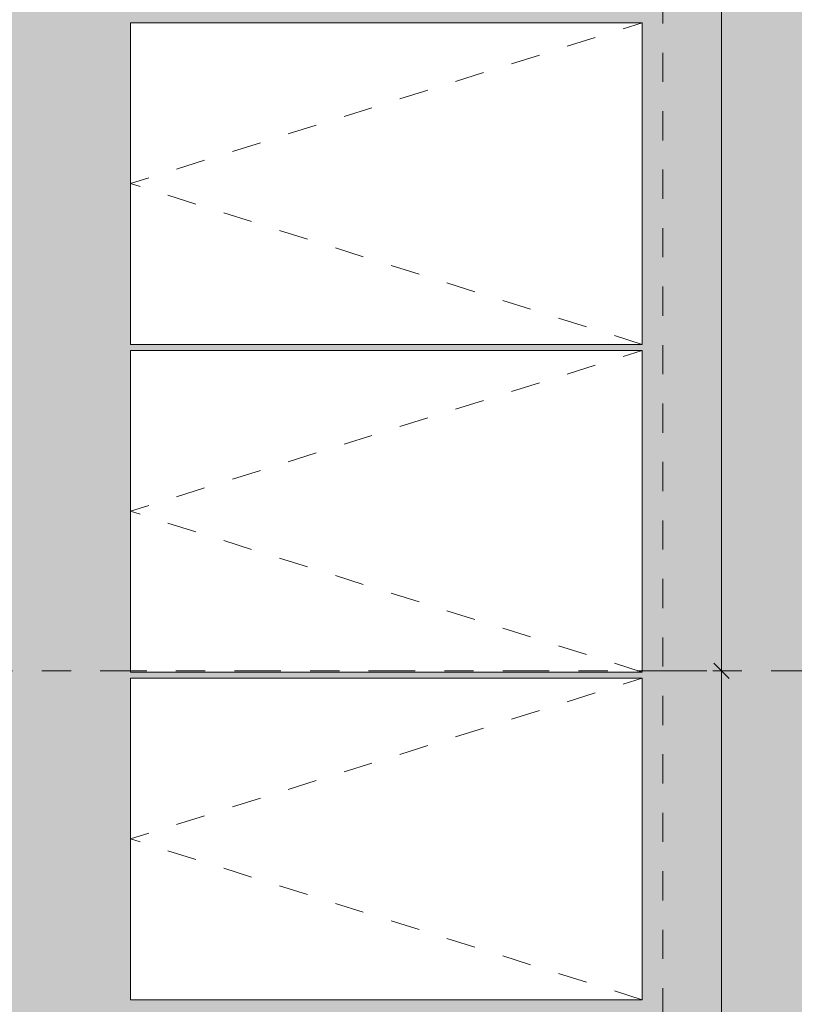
# Model space of a CAD drawing. Header units: metres. Extents: x -180 to 4, y -50 to 6.
# Tile 210 of 256: x -105.17 to -102.52, y -21.09 to -17.72. Entities that reach past the tile are written whole.
import ezdxf

# ---------------------------------------------------------------- set-up
doc = ezdxf.new("R2010")
doc.units = ezdxf.units.M
doc.header["$LTSCALE"] = 0.05
doc.header["$PDMODE"] = 1
doc.header["$PDSIZE"] = -2
doc.linetypes.add('Linienart-53', pattern=[5.291531, 3.175, -1.058062, 0.352704, -0.705764])
doc.linetypes.add('VW-01 Strichlinie kurz', pattern=[1.999894, 0.999947, -0.999947])
doc.layers.get('0').update_dxf_attribs({"lineweight": 25})
for name, color, linetype, lineweight, true_color in [('30 -36 Dächer- 3 Dachbeläge', 7, 'Continuous', 15, 0x9999ff), ('30 -36 Dächer- 3 Dachbeläge Gründach', 250, 'Continuous', 9, 0x333333), ('40 -44 Elektr. Anlagen- 2 Eigenstromversorgungsanlagen', 7, 'Continuous', 5, 0xff6633), ('70 -72 Beschriftung- 1 Beschriftung allgemein', 7, 'Continuous', 9, 0xff6633), ('70 -76 Bemaßung- 2 Allgemein', 7, 'Continuous', 5, 0x6666cc), ('Dachflächen Moblierung', 7, 'Continuous', 9, 0x888888)]:
    doc.layers.add(name, color=color, linetype=linetype, lineweight=lineweight, true_color=true_color)
for name, color, linetype, lineweight in [('60- 61 allgemeine Ausstattung- 4 Terrassen', 7, 'Continuous', 9), ('70 -71 Achsen- 1 Gebäudeachsen', 7, 'Linienart-53', 18), ('Keine', 7, 'Continuous', 9)]:
    doc.layers.add(name, color=color, linetype=linetype, lineweight=lineweight)
doc.styles.add('Arial', font='arial.ttf')
doc.dimstyles.new('k+k 1_50', dxfattribs={"dimtxt": 0.100689, "dimasz": 0.05302, "dimexe": 0.05, "dimexo": 0.15, "dimgap": 0.01, "dimtad": 1, "dimdec": 3, "dimtxsty": 'Arial', "dimblk": 'VW_SLASH', "dimblk1": 'VW_SLASH', "dimblk2": 'VW_SLASH', "dimcen": 0, "dimdle": 0.05, "dimadec": 3, "dimazin": 0, "dimtfac": 0.75, "dimtdec": 3, "dimtix": 1, "dimtmove": 0, "dimatfit": 0, "dimldrblk": 'VW_SLASH-1', "dimfxl": 0.125, "dimfxlon": 1, "dimfrac": 2, "dimtolj": 1, "dimarcsym": 0})

# ---------------------------------------------------------------- blocks, each defined once
blk = doc.blocks.new('Gruppe-8081')
at = {"color": 255, "linetype": 'Continuous', "lineweight": 9, "transparency": 33554687}
blk.add_wipeout([(-104.7888, -19.9722), (-103.0388, -19.9722), (-103.0388, -21.0722), (-104.7888, -21.0722)], dxfattribs=at).dxf.layer = '40 -44 Elektr. Anlagen- 2 Eigenstromversorgungsanlagen'
at = {"layer": '40 -44 Elektr. Anlagen- 2 Eigenstromversorgungsanlagen', "color": 7, "linetype": 'Continuous', "lineweight": 9, "transparency": 33554687, "flags": 128}
blk.add_lwpolyline([(-104.7888, -19.9722), (-103.0388, -19.9722), (-103.0388, -21.0722), (-104.7888, -21.0722)], close=True, dxfattribs=at)
at = {"layer": 'Dachflächen Moblierung', "color": 8, "linetype": 'VW-01 Strichlinie kurz', "lineweight": 5, "flags": 128}
blk.add_lwpolyline([(-103.0388, -21.0722), (-104.7888, -20.5222), (-103.0388, -19.9722)], dxfattribs=at)
blk = doc.blocks.new('Gruppe-8082')
at = {"color": 255, "linetype": 'Continuous', "lineweight": 9, "transparency": 33554687}
blk.add_wipeout([(-104.7888, -18.8512), (-103.0388, -18.8512), (-103.0388, -19.9512), (-104.7888, -19.9512)], dxfattribs=at).dxf.layer = '40 -44 Elektr. Anlagen- 2 Eigenstromversorgungsanlagen'
at = {"layer": '40 -44 Elektr. Anlagen- 2 Eigenstromversorgungsanlagen', "color": 7, "linetype": 'Continuous', "lineweight": 9, "transparency": 33554687, "flags": 128}
blk.add_lwpolyline([(-104.7888, -18.8512), (-103.0388, -18.8512), (-103.0388, -19.9512), (-104.7888, -19.9512)], close=True, dxfattribs=at)
at = {"layer": 'Dachflächen Moblierung', "color": 8, "linetype": 'VW-01 Strichlinie kurz', "lineweight": 5, "flags": 128}
blk.add_lwpolyline([(-103.0388, -19.9512), (-104.7888, -19.4012), (-103.0388, -18.8512)], dxfattribs=at)
blk = doc.blocks.new('Gruppe-8083')
at = {"color": 255, "linetype": 'Continuous', "lineweight": 9, "transparency": 33554687}
blk.add_wipeout([(-104.7888, -17.7302), (-103.0388, -17.7302), (-103.0388, -18.8302), (-104.7888, -18.8302)], dxfattribs=at).dxf.layer = '40 -44 Elektr. Anlagen- 2 Eigenstromversorgungsanlagen'
at = {"layer": '40 -44 Elektr. Anlagen- 2 Eigenstromversorgungsanlagen', "color": 7, "linetype": 'Continuous', "lineweight": 9, "transparency": 33554687, "flags": 128}
blk.add_lwpolyline([(-104.7888, -17.7302), (-103.0388, -17.7302), (-103.0388, -18.8302), (-104.7888, -18.8302)], close=True, dxfattribs=at)
at = {"layer": 'Dachflächen Moblierung', "color": 8, "linetype": 'VW-01 Strichlinie kurz', "lineweight": 5, "flags": 128}
blk.add_lwpolyline([(-103.0388, -18.8302), (-104.7888, -18.2802), (-103.0388, -17.7302)], dxfattribs=at)
blk = doc.blocks.new('Gruppe-8261')
at = {"layer": '70 -72 Beschriftung- 1 Beschriftung allgemein', "color": 7, "transparency": 33554687}
for name in ['Gruppe-8083', 'Gruppe-8082', 'Gruppe-8081']:
    blk.add_blockref(name, (0, 0), dxfattribs=at)
blk = doc.blocks.new('Gruppe-8878')
at = {"layer": '30 -36 Dächer- 3 Dachbeläge Gründach', "linetype": 'Continuous', "lineweight": 0, "true_color": 0xe7eedf, "transparency": 33554687}
blk.add_hatch(color=254, dxfattribs=at).paths.add_polyline_path([(-100.01799996, -31.79404198), (-100.01799996, -31.61704198), (-100.31099996, -31.61704198), (-100.31099996, -12.39704198), (-159.47099996, -12.39704198), (-159.47099996, -39.25704198), (-99.61099996, -39.25704198), (-99.61099996, -31.79404198)])
at = {"color": 255, "linetype": 'Continuous', "lineweight": 9, "transparency": 33554687}
blk.add_wipeout([(-99.13099996, -31.79404198), (-99.13099996, -39.73704198), (-129.83124836, -39.73704198), (-129.83124836, -39.25704198), (-100.31099996, -39.25704198), (-100.31099996, -12.71704198), (-129.83124836, -12.71704198), (-129.83124836, -12.23704198), (-100.01799996, -12.23704198), (-100.01799996, -31.12704198), (-99.83999996, -31.12704198), (-99.83999996, -31.61604198), (-99.35099996, -31.61604198), (-99.35099996, -31.79404198)], dxfattribs=at).dxf.layer = '30 -36 Dächer- 3 Dachbeläge'
at = {"layer": '60- 61 allgemeine Ausstattung- 4 Terrassen', "color": 7}
blk.add_blockref('Gruppe-8261', (0, 0), dxfattribs=at)
at = {"layer": '40 -44 Elektr. Anlagen- 2 Eigenstromversorgungsanlagen', "color": 7, "linetype": 'VW-01 Strichlinie kurz', "lineweight": 9, "flags": 128}
blk.add_lwpolyline([(-157.2387741, -16.50250689), (-102.9687741, -16.50250689), (-102.9687741, -37.68750689), (-157.2387741, -37.68750689)], close=True, dxfattribs=at)
blk = doc.blocks.new('_OG3_2D (2D)')
at = {"layer": '70 -72 Beschriftung- 1 Beschriftung allgemein', "color": 7}
blk.add_blockref('Gruppe-8878', (0, 0), dxfattribs=at)
blk = doc.blocks.new('VW_SLASH')
at = {"color": 0, "linetype": 'ByBlock', "lineweight": -2, "transparency": 16777216}
blk.add_line((0.943, 0), (-1, 0), dxfattribs=at)
at = {"color": 0, "lineweight": 20, "transparency": 16777216, "flags": 128}
blk.add_lwpolyline([(0.5, 0.5), (-0.5, -0.5)], dxfattribs=at)
blk = doc.blocks.new('*D11534')
at = {"layer": '70 -76 Bemaßung- 2 Allgemein', "color": 0, "lineweight": -2}
for p, q in [((-102.918, -11.697), (-102.818, -11.697)), ((-102.768, -19.894), (-102.768, -11.7501)), ((-102.918, -19.947), (-102.818, -19.947))]:
    blk.add_line(p, q, dxfattribs=at)
at = {"layer": 'Defpoints', "color": 0}
for p in [(-102.768, -11.697), (-102.768, -11.697), (-102.768, -19.947)]:
    blk.add_point(p, dxfattribs=at)
at = {"layer": '70 -76 Bemaßung- 2 Allgemein', "color": 0, "lineweight": -2, "xscale": 0.05302001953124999, "yscale": 0.05302001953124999, "zscale": 0.05302001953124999}
for p, rotation in [((-102.768, -11.697), 90), ((-102.768, -19.947), 270)]:
    blk.add_blockref('VW_SLASH', p, dxfattribs=dict(at, rotation=rotation))
at = {"layer": '70 -76 Bemaßung- 2 Allgemein', "color": 0, "insert": (-102.8385, -15.822), "char_height": 0.10069, "attachment_point": 5, "rotation": 90, "style": 'Arial'}
blk.add_mtext('\\A1;8,25', dxfattribs=at)
blk = doc.blocks.new('VW_SLASH-1')
at = {"color": 0, "linetype": 'ByBlock', "lineweight": -2, "transparency": 16777216}
blk.add_line((0.943, 0), (-1, 0), dxfattribs=at)
at = {"color": 0, "lineweight": 5, "transparency": 16777216, "flags": 128}
blk.add_lwpolyline([(0.5, 0.5), (-0.5, -0.5)], dxfattribs=at)
blk = doc.blocks.new('*D11535')
at = {"layer": '70 -76 Bemaßung- 2 Allgemein', "color": 0, "lineweight": -2}
for p, q in [((-102.918, -19.947), (-102.818, -19.947)), ((-102.768, -22.894), (-102.768, -20.0001)), ((-102.918, -22.947), (-102.818, -22.947))]:
    blk.add_line(p, q, dxfattribs=at)
at = {"layer": 'Defpoints', "color": 0}
for p in [(-102.768, -19.947), (-102.768, -19.947), (-102.768, -22.947)]:
    blk.add_point(p, dxfattribs=at)
at = {"layer": '70 -76 Bemaßung- 2 Allgemein', "color": 0, "lineweight": -2, "xscale": 0.05302001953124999, "yscale": 0.05302001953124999, "zscale": 0.05302001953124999}
for p, rotation in [((-102.768, -19.947), 90), ((-102.768, -22.947), 270)]:
    blk.add_blockref('VW_SLASH', p, dxfattribs=dict(at, rotation=rotation))
at = {"layer": '70 -76 Bemaßung- 2 Allgemein', "color": 0, "insert": (-102.8385, -21.447), "char_height": 0.10069, "attachment_point": 5, "rotation": 90, "style": 'Arial'}
blk.add_mtext('\\A1;3,00', dxfattribs=at)
blk = doc.blocks.new('_Achsen (3D)')
at = {"layer": '70 -71 Achsen- 1 Gebäudeachsen', "transparency": 33554687}
blk.add_line((-179.668, -19.947), (3.826, -19.947), dxfattribs=at)
blk = doc.blocks.new('Gruppe-9733')
at = {"layer": '70 -76 Bemaßung- 2 Allgemein'}
for p1, p2, text, picture, middle in [((-102.76799996, -19.94704198), (-102.76799996, -11.69704198), '8,25', '*D11534', (-102.8384635, -15.82204198)), ((-102.76799996, -22.94704198), (-102.76799996, -19.94704198), '3,00', '*D11535', (-102.8384635, -21.44704198))]:
    dim = blk.add_aligned_dim(p1=p1, p2=p2, distance=0, text=text, dimstyle='k+k 1_50', override={"dimtxt": 0.100689, "dimgap": 0.01, "dimdec": 8, "dimpost": '<>', "dimtxsty": 'Arial', "dimtmove": 2}, dxfattribs=at)
    dim.commit()
    dim.dimension.update_dxf_attribs({"geometry": picture, "text_midpoint": middle})
blk = doc.blocks.new('_OG3_2D Bemaßung_ Beschriftung (2D)')
at = {"layer": '70 -76 Bemaßung- 2 Allgemein'}
blk.add_blockref('Gruppe-9733', (0, 0), dxfattribs=at)

msp = doc.modelspace()

# ---------------------------------------------------------------- block references
at = {"layer": 'Keine', "color": 1}
msp.add_blockref('_OG3_2D (2D)', (0, 0), dxfattribs=at)

# ---------------------------------------------------------------- next in the draw order: block references
msp.add_blockref('_OG3_2D Bemaßung_ Beschriftung (2D)', (0, 0), dxfattribs=at)

# ---------------------------------------------------------------- next in the draw order: block references
msp.add_blockref('_Achsen (3D)', (0, 0), dxfattribs=at)

doc.saveas('drawing.dxf')
